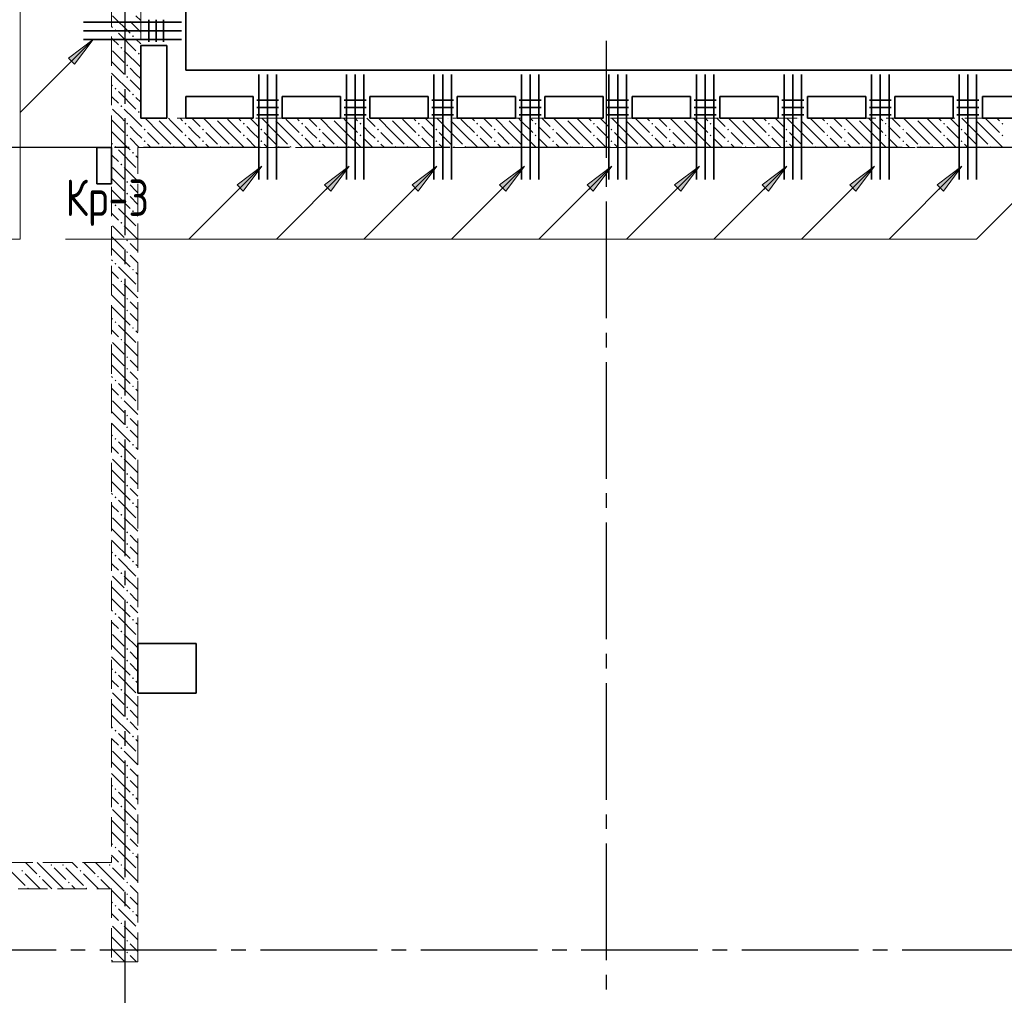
# Model space of a CAD drawing. Header units: millimetres. Extents: x 0 to 61017, y 0 to 42000.
# Tile 23 of 25: x 41960 to 48710, y 28490 to 35176. Entities that reach past the tile are written whole.
import ezdxf

# ---------------------------------------------------------------- set-up
doc = ezdxf.new("R2010")
doc.units = ezdxf.units.MM
doc.linetypes.add('______2', pattern=[270, 200, -70])
doc.linetypes.add('______5', pattern=[1100, 800, -100, 100, -100])
for name, color, linetype, lineweight in [('S1 Стержни арматуры фон', 7, 'Continuous', 25), ('Standard', 7, 'Continuous', 25), ('Оси', 40, '______5', 18), ('Позиционная метка номер позиции', 7, 'Continuous', 13), ('Поперечное армирование AW фон', 7, 'Continuous', 25)]:
    doc.layers.add(name, color=color, linetype=linetype, lineweight=lineweight)
doc.layers.add('ЖБ Перекрытие верхний уровень', color=7, linetype='Continuous', lineweight=25, true_color=0xe0e0ff)
doc.layers.add('ЖБ Стена верхний уровень', color=7, linetype='Continuous', lineweight=25, true_color=0x006e00)
doc.styles.add('GOST 2.304-81', font='txt')

msp = doc.modelspace()

# ---------------------------------------------------------------- hatches: boundary and pattern name
at = {"layer": 'ЖБ Стена верхний уровень', "linetype": 'Continuous', "lineweight": 18, "transparency": 33554687}
for points in [[(42610.4, 35103.1), (42616.9, 35109.6), (42623.4, 35103.1), (42616.9, 35096.6)], [(42730.5, 35063.1), (42737, 35069.6), (42743.5, 35063.1), (42737, 35056.6)], [(42650.5, 34983.1), (42657, 34989.6), (42663.5, 34983.1), (42657, 34976.6)], [(42770.5, 34943.1), (42777, 34949.6), (42783.4, 34943.1), (42777, 34936.6)], [(42690.5, 34863.1), (42696.9, 34869.6), (42703.4, 34863.1), (42696.9, 34856.6)], [(42690.5, 34783.1), (42696.9, 34789.6), (42703.4, 34783.1), (42696.9, 34776.6)], [(42610.4, 34703.1), (42616.9, 34709.6), (42623.4, 34703.1), (42616.9, 34696.6)], [(42730.5, 34663.1), (42737, 34669.6), (42743.5, 34663.1), (42737, 34656.6)], [(42650.5, 34583.1), (42657, 34589.6), (42663.5, 34583.1), (42657, 34576.6)], [(42770.5, 34543.1), (42777, 34549.6), (42783.4, 34543.1), (42777, 34536.6)], [(42900.3, 34500), (42896.9, 34496.6), (42893.6, 34500)], [(43300.3, 34500), (43296.9, 34496.6), (43293.6, 34500)], [(43700.3, 34500), (43696.9, 34496.6), (43693.6, 34500)], [(44100.3, 34500), (44096.9, 34496.6), (44093.6, 34500)], [(44500.3, 34500), (44496.9, 34496.6), (44493.6, 34500)], [(44900.3, 34500), (44896.9, 34496.6), (44893.6, 34500)], [(45300.3, 34500), (45296.9, 34496.6), (45293.6, 34500)], [(45700.3, 34500), (45696.9, 34496.6), (45693.6, 34500)], [(46100.3, 34500), (46096.9, 34496.6), (46093.6, 34500)], [(46500.3, 34500), (46496.9, 34496.6), (46493.6, 34500)], [(46900.3, 34500), (46896.9, 34496.6), (46893.6, 34500)], [(47300.3, 34500), (47296.9, 34496.6), (47293.6, 34500)], [(47700.3, 34500), (47696.9, 34496.6), (47693.6, 34500)], [(48100.3, 34500), (48096.9, 34496.6), (48093.6, 34500)], [(48500.3, 34500), (48496.9, 34496.6), (48493.6, 34500)], [(42690.5, 34463.1), (42696.9, 34469.6), (42703.4, 34463.1), (42696.9, 34456.6)], [(42810.4, 34423.1), (42816.9, 34429.6), (42823.4, 34423.1), (42816.9, 34416.6)], [(43090.5, 34463.1), (43096.9, 34469.6), (43103.4, 34463.1), (43096.9, 34456.6)], [(43210.4, 34423.1), (43216.9, 34429.6), (43223.4, 34423.1), (43216.9, 34416.6)], [(43490.5, 34463.1), (43496.9, 34469.6), (43503.4, 34463.1), (43496.9, 34456.6)], [(43610.4, 34423.1), (43616.9, 34429.6), (43623.4, 34423.1), (43616.9, 34416.6)], [(43890.4, 34463.1), (43896.9, 34469.6), (43903.4, 34463.1), (43896.9, 34456.6)], [(44010.4, 34423.1), (44016.9, 34429.6), (44023.4, 34423.1), (44016.9, 34416.6)], [(44290.4, 34463.1), (44296.9, 34469.6), (44303.4, 34463.1), (44296.9, 34456.6)], [(44410.4, 34423.1), (44416.9, 34429.6), (44423.4, 34423.1), (44416.9, 34416.6)], [(44690.4, 34463.1), (44696.9, 34469.6), (44703.4, 34463.1), (44696.9, 34456.6)], [(44810.4, 34423.1), (44816.9, 34429.6), (44823.4, 34423.1), (44816.9, 34416.6)], [(45090.4, 34463.1), (45096.9, 34469.6), (45103.4, 34463.1), (45096.9, 34456.6)], [(45210.4, 34423.1), (45216.9, 34429.6), (45223.4, 34423.1), (45216.9, 34416.6)], [(45490.4, 34463.1), (45496.9, 34469.6), (45503.4, 34463.1), (45496.9, 34456.6)], [(45610.4, 34423.1), (45616.9, 34429.6), (45623.4, 34423.1), (45616.9, 34416.6)], [(45890.4, 34463.1), (45896.9, 34469.6), (45903.4, 34463.1), (45896.9, 34456.6)], [(46010.4, 34423.1), (46016.9, 34429.6), (46023.4, 34423.1), (46016.9, 34416.6)], [(46290.4, 34463.1), (46296.9, 34469.6), (46303.4, 34463.1), (46296.9, 34456.6)], [(46410.4, 34423.1), (46416.9, 34429.6), (46423.4, 34423.1), (46416.9, 34416.6)], [(46690.4, 34463.1), (46696.9, 34469.6), (46703.4, 34463.1), (46696.9, 34456.6)], [(46810.4, 34423.1), (46816.9, 34429.6), (46823.4, 34423.1), (46816.9, 34416.6)], [(47090.4, 34463.1), (47096.9, 34469.6), (47103.4, 34463.1), (47096.9, 34456.6)], [(47210.4, 34423.1), (47216.9, 34429.6), (47223.4, 34423.1), (47216.9, 34416.6)], [(47490.4, 34463.1), (47496.9, 34469.6), (47503.4, 34463.1), (47496.9, 34456.6)], [(47610.4, 34423.1), (47616.9, 34429.6), (47623.4, 34423.1), (47616.9, 34416.6)], [(47890.4, 34463.1), (47896.9, 34469.6), (47903.4, 34463.1), (47896.9, 34456.6)], [(48010.4, 34423.1), (48016.9, 34429.6), (48023.4, 34423.1), (48016.9, 34416.6)], [(48290.4, 34463.1), (48296.9, 34469.6), (48303.4, 34463.1), (48296.9, 34456.6)], [(48410.4, 34423.1), (48416.9, 34429.6), (48423.4, 34423.1), (48416.9, 34416.6)], [(48690.4, 34463.1), (48696.9, 34469.6), (48703.4, 34463.1), (48696.9, 34456.6)], [(42690.5, 34383.1), (42696.9, 34389.6), (42703.4, 34383.1), (42696.9, 34376.6)], [(43090.5, 34383.1), (43096.9, 34389.6), (43103.4, 34383.1), (43096.9, 34376.6)], [(43490.5, 34383.1), (43496.9, 34389.6), (43503.4, 34383.1), (43496.9, 34376.6)], [(43890.4, 34383.1), (43896.9, 34389.6), (43903.4, 34383.1), (43896.9, 34376.6)], [(44290.4, 34383.1), (44296.9, 34389.6), (44303.4, 34383.1), (44296.9, 34376.6)], [(44690.4, 34383.1), (44696.9, 34389.6), (44703.4, 34383.1), (44696.9, 34376.6)], [(45090.4, 34383.1), (45096.9, 34389.6), (45103.4, 34383.1), (45096.9, 34376.6)], [(45490.4, 34383.1), (45496.9, 34389.6), (45503.4, 34383.1), (45496.9, 34376.6)], [(45890.4, 34383.1), (45896.9, 34389.6), (45903.4, 34383.1), (45896.9, 34376.6)], [(46290.4, 34383.1), (46296.9, 34389.6), (46303.4, 34383.1), (46296.9, 34376.6)], [(46690.4, 34383.1), (46696.9, 34389.6), (46703.4, 34383.1), (46696.9, 34376.6)], [(47090.4, 34383.1), (47096.9, 34389.6), (47103.4, 34383.1), (47096.9, 34376.6)], [(47490.4, 34383.1), (47496.9, 34389.6), (47503.4, 34383.1), (47496.9, 34376.6)], [(47890.4, 34383.1), (47896.9, 34389.6), (47903.4, 34383.1), (47896.9, 34376.6)], [(48290.4, 34383.1), (48296.9, 34389.6), (48303.4, 34383.1), (48296.9, 34376.6)], [(48690.4, 34383.1), (48696.9, 34389.6), (48703.4, 34383.1), (48696.9, 34376.6)], [(42610.4, 34303.1), (42616.9, 34309.6), (42623.4, 34303.1), (42620.3, 34300), (42613.6, 34300)], [(42620.3, 34300), (42616.9, 34296.6), (42613.6, 34300)], [(42810.4, 34343.1), (42816.9, 34349.6), (42823.4, 34343.1), (42816.9, 34336.6)], [(42930.5, 34303.1), (42937, 34309.6), (42943.5, 34303.1), (42940.3, 34300), (42933.6, 34300)], [(43010.4, 34303.1), (43016.9, 34309.6), (43023.4, 34303.1), (43020.3, 34300), (43013.6, 34300)], [(43210.4, 34343.1), (43216.9, 34349.6), (43223.4, 34343.1), (43216.9, 34336.6)], [(43330.5, 34303.1), (43337, 34309.6), (43343.5, 34303.1), (43340.3, 34300), (43333.6, 34300)], [(43410.4, 34303.1), (43416.9, 34309.6), (43423.4, 34303.1), (43420.3, 34300), (43413.6, 34300)], [(43610.4, 34343.1), (43616.9, 34349.6), (43623.4, 34343.1), (43616.9, 34336.6)], [(43730.5, 34303.1), (43737, 34309.6), (43743.5, 34303.1), (43740.3, 34300), (43733.6, 34300)], [(43810.4, 34303.1), (43816.9, 34309.6), (43823.4, 34303.1), (43820.3, 34300), (43813.6, 34300)], [(44010.4, 34343.1), (44016.9, 34349.6), (44023.4, 34343.1), (44016.9, 34336.6)], [(44130.5, 34303.1), (44137, 34309.6), (44143.5, 34303.1), (44140.3, 34300), (44133.6, 34300)], [(44210.4, 34303.1), (44216.9, 34309.6), (44223.4, 34303.1), (44220.3, 34300), (44213.6, 34300)], [(44410.4, 34343.1), (44416.9, 34349.6), (44423.4, 34343.1), (44416.9, 34336.6)], [(44530.5, 34303.1), (44537, 34309.6), (44543.5, 34303.1), (44540.3, 34300), (44533.6, 34300)], [(44610.4, 34303.1), (44616.9, 34309.6), (44623.4, 34303.1), (44620.3, 34300), (44613.6, 34300)], [(44810.4, 34343.1), (44816.9, 34349.6), (44823.4, 34343.1), (44816.9, 34336.6)], [(44930.5, 34303.1), (44937, 34309.6), (44943.5, 34303.1), (44940.3, 34300), (44933.6, 34300)], [(45010.4, 34303.1), (45016.9, 34309.6), (45023.4, 34303.1), (45020.3, 34300), (45013.6, 34300)], [(45210.4, 34343.1), (45216.9, 34349.6), (45223.4, 34343.1), (45216.9, 34336.6)], [(45330.5, 34303.1), (45337, 34309.6), (45343.5, 34303.1), (45340.3, 34300), (45333.6, 34300)], [(45410.4, 34303.1), (45416.9, 34309.6), (45423.4, 34303.1), (45420.3, 34300), (45413.6, 34300)], [(45610.4, 34343.1), (45616.9, 34349.6), (45623.4, 34343.1), (45616.9, 34336.6)], [(45730.5, 34303.1), (45737, 34309.6), (45743.5, 34303.1), (45740.3, 34300), (45733.6, 34300)], [(45810.4, 34303.1), (45816.9, 34309.6), (45823.4, 34303.1), (45820.3, 34300), (45813.6, 34300)], [(46010.4, 34343.1), (46016.9, 34349.6), (46023.4, 34343.1), (46016.9, 34336.6)], [(46130.5, 34303.1), (46137, 34309.6), (46143.5, 34303.1), (46140.3, 34300), (46133.6, 34300)], [(46210.4, 34303.1), (46216.9, 34309.6), (46223.4, 34303.1), (46220.3, 34300), (46213.6, 34300)], [(46410.4, 34343.1), (46416.9, 34349.6), (46423.4, 34343.1), (46416.9, 34336.6)], [(46530.5, 34303.1), (46537, 34309.6), (46543.5, 34303.1), (46540.3, 34300), (46533.6, 34300)], [(46610.4, 34303.1), (46616.9, 34309.6), (46623.4, 34303.1), (46620.3, 34300), (46613.6, 34300)], [(46810.4, 34343.1), (46816.9, 34349.6), (46823.4, 34343.1), (46816.9, 34336.6)], [(46930.5, 34303.1), (46937, 34309.6), (46943.5, 34303.1), (46940.3, 34300), (46933.6, 34300)], [(47010.4, 34303.1), (47016.9, 34309.6), (47023.4, 34303.1), (47020.3, 34300), (47013.6, 34300)], [(47210.4, 34343.1), (47216.9, 34349.6), (47223.4, 34343.1), (47216.9, 34336.6)], [(47330.5, 34303.1), (47337, 34309.6), (47343.5, 34303.1), (47340.3, 34300), (47333.6, 34300)], [(47410.4, 34303.1), (47416.9, 34309.6), (47423.4, 34303.1), (47420.3, 34300), (47413.6, 34300)], [(47610.4, 34343.1), (47616.9, 34349.6), (47623.4, 34343.1), (47616.9, 34336.6)], [(47730.5, 34303.1), (47737, 34309.6), (47743.5, 34303.1), (47740.3, 34300), (47733.6, 34300)], [(47810.4, 34303.1), (47816.9, 34309.6), (47823.4, 34303.1), (47820.3, 34300), (47813.6, 34300)], [(48010.4, 34343.1), (48016.9, 34349.6), (48023.4, 34343.1), (48016.9, 34336.6)], [(48130.5, 34303.1), (48137, 34309.6), (48143.5, 34303.1), (48140.3, 34300), (48133.6, 34300)], [(48210.4, 34303.1), (48216.9, 34309.6), (48223.4, 34303.1), (48220.3, 34300), (48213.6, 34300)], [(48410.4, 34343.1), (48416.9, 34349.6), (48423.4, 34343.1), (48416.9, 34336.6)], [(48530.5, 34303.1), (48537, 34309.6), (48543.5, 34303.1), (48540.3, 34300), (48533.6, 34300)], [(48610.4, 34303.1), (48616.9, 34309.6), (48623.4, 34303.1), (48620.3, 34300), (48613.6, 34300)], [(42730.5, 34263.1), (42737, 34269.6), (42743.5, 34263.1), (42737, 34256.6)], [(42650.5, 34183.1), (42657, 34189.6), (42663.5, 34183.1), (42657, 34176.6)], [(42690.5, 34063.1), (42696.9, 34069.6), (42703.4, 34063.1), (42696.9, 34056.6)], [(42690.5, 33983.1), (42696.9, 33989.6), (42703.4, 33983.1), (42696.9, 33976.6)], [(42610.4, 33903.1), (42616.9, 33909.6), (42623.4, 33903.1), (42616.9, 33896.6)], [(42730.5, 33863.1), (42737, 33869.6), (42743.5, 33863.1), (42737, 33856.6)], [(42650.5, 33783.1), (42657, 33789.6), (42663.5, 33783.1), (42657, 33776.6)], [(42690.5, 33663.1), (42696.9, 33669.6), (42703.4, 33663.1), (42696.9, 33656.6)], [(42690.5, 33583.1), (42696.9, 33589.6), (42703.4, 33583.1), (42696.9, 33576.6)], [(42610.4, 33503.1), (42616.9, 33509.6), (42623.4, 33503.1), (42616.9, 33496.6)], [(42730.5, 33463.1), (42737, 33469.6), (42743.5, 33463.1), (42737, 33456.6)], [(42650.5, 33383.1), (42657, 33389.6), (42663.5, 33383.1), (42657, 33376.6)], [(42690.5, 33263.1), (42696.9, 33269.6), (42703.4, 33263.1), (42696.9, 33256.6)], [(42690.5, 33183.1), (42696.9, 33189.6), (42703.4, 33183.1), (42696.9, 33176.6)], [(42610.4, 33103.1), (42616.9, 33109.6), (42623.4, 33103.1), (42616.9, 33096.6)], [(42730.5, 33063.1), (42737, 33069.6), (42743.5, 33063.1), (42737, 33056.6)], [(42650.5, 32983.1), (42657, 32989.6), (42663.5, 32983.1), (42657, 32976.6)], [(42690.5, 32863.1), (42696.9, 32869.6), (42703.4, 32863.1), (42696.9, 32856.6)], [(42690.5, 32783.1), (42696.9, 32789.6), (42703.4, 32783.1), (42696.9, 32776.6)], [(42610.4, 32703.1), (42616.9, 32709.6), (42623.4, 32703.1), (42616.9, 32696.6)], [(42730.5, 32663.1), (42737, 32669.6), (42743.5, 32663.1), (42737, 32656.6)], [(42650.5, 32583.1), (42657, 32589.6), (42663.5, 32583.1), (42657, 32576.6)], [(42690.5, 32463.1), (42696.9, 32469.6), (42703.4, 32463.1), (42696.9, 32456.6)], [(42690.5, 32383.1), (42696.9, 32389.6), (42703.4, 32383.1), (42696.9, 32376.6)], [(42610.4, 32303.1), (42616.9, 32309.6), (42623.4, 32303.1), (42616.9, 32296.6)], [(42730.5, 32263.1), (42737, 32269.6), (42743.5, 32263.1), (42737, 32256.6)], [(42650.5, 32183.1), (42657, 32189.6), (42663.5, 32183.1), (42657, 32176.6)], [(42690.5, 32063.1), (42696.9, 32069.6), (42703.4, 32063.1), (42696.9, 32056.6)], [(42690.5, 31983.1), (42696.9, 31989.6), (42703.4, 31983.1), (42696.9, 31976.6)], [(42610.4, 31903.1), (42616.9, 31909.6), (42623.4, 31903.1), (42616.9, 31896.6)], [(42730.5, 31863.1), (42737, 31869.6), (42743.5, 31863.1), (42737, 31856.6)], [(42650.5, 31783.1), (42657, 31789.6), (42663.5, 31783.1), (42657, 31776.6)], [(42690.5, 31663.1), (42696.9, 31669.6), (42703.4, 31663.1), (42696.9, 31656.6)], [(42690.5, 31583.1), (42696.9, 31589.6), (42703.4, 31583.1), (42696.9, 31576.6)], [(42610.4, 31503.1), (42616.9, 31509.6), (42623.4, 31503.1), (42616.9, 31496.6)], [(42730.5, 31463.1), (42737, 31469.6), (42743.5, 31463.1), (42737, 31456.6)], [(42650.5, 31383.1), (42657, 31389.6), (42663.5, 31383.1), (42657, 31376.6)], [(42690.5, 31263.1), (42696.9, 31269.6), (42703.4, 31263.1), (42696.9, 31256.6)], [(42690.5, 31183.1), (42696.9, 31189.6), (42703.4, 31183.1), (42696.9, 31176.6)], [(42610.4, 31103.1), (42616.9, 31109.6), (42623.4, 31103.1), (42616.9, 31096.6)], [(42730.5, 31063.1), (42737, 31069.6), (42743.5, 31063.1), (42737, 31056.6)], [(42650.5, 30983.1), (42657, 30989.6), (42663.5, 30983.1), (42657, 30976.6)], [(42690.5, 30863.1), (42696.9, 30869.6), (42703.4, 30863.1), (42696.9, 30856.6)], [(42690.5, 30783.1), (42696.9, 30789.6), (42703.4, 30783.1), (42696.9, 30776.6)], [(42610.4, 30703.1), (42616.9, 30709.6), (42623.4, 30703.1), (42616.9, 30696.6)], [(42730.5, 30663.1), (42737, 30669.6), (42743.5, 30663.1), (42737, 30656.6)], [(42650.5, 30583.1), (42657, 30589.6), (42663.5, 30583.1), (42657, 30576.6)], [(42690.5, 30463.1), (42696.9, 30469.6), (42703.4, 30463.1), (42696.9, 30456.6)], [(42690.5, 30383.1), (42696.9, 30389.6), (42703.4, 30383.1), (42696.9, 30376.6)], [(42610.4, 30303.1), (42616.9, 30309.6), (42623.4, 30303.1), (42616.9, 30296.6)], [(42730.5, 30263.1), (42737, 30269.6), (42743.5, 30263.1), (42737, 30256.6)], [(42650.5, 30183.1), (42657, 30189.6), (42663.5, 30183.1), (42657, 30176.6)], [(42690.5, 30063.1), (42696.9, 30069.6), (42703.4, 30063.1), (42696.9, 30056.6)], [(42690.5, 29983.1), (42696.9, 29989.6), (42703.4, 29983.1), (42696.9, 29976.6)], [(42610.4, 29903.1), (42616.9, 29909.6), (42623.4, 29903.1), (42616.9, 29896.6)], [(42730.5, 29863.1), (42737, 29869.6), (42743.5, 29863.1), (42737, 29856.6)], [(42650.5, 29783.1), (42657, 29789.6), (42663.5, 29783.1), (42657, 29776.6)], [(42690.5, 29663.1), (42696.9, 29669.6), (42703.4, 29663.1), (42696.9, 29656.6)], [(42690.5, 29583.1), (42696.9, 29589.6), (42703.4, 29583.1), (42696.9, 29576.6)], [(42610.4, 29503.1), (42616.9, 29509.6), (42623.4, 29503.1), (42616.9, 29496.6)], [(42730.5, 29463.1), (42737, 29469.6), (42743.5, 29463.1), (42737, 29456.6)], [(42170.5, 29383.1), (42177, 29389.6), (42183.4, 29383.1), (42177, 29376.6)], [(42250.5, 29383.1), (42257, 29389.6), (42263.5, 29383.1), (42257, 29376.6)], [(42570.5, 29383.1), (42577, 29389.6), (42583.4, 29383.1), (42577, 29376.6)], [(42650.5, 29383.1), (42657, 29389.6), (42663.5, 29383.1), (42657, 29376.6)], [(41970.5, 29343.1), (41977, 29349.6), (41983.4, 29343.1), (41977, 29336.6)], [(42090.5, 29303.1), (42096.9, 29309.6), (42103.4, 29303.1), (42096.9, 29296.6)], [(42370.5, 29343.1), (42377, 29349.6), (42383.4, 29343.1), (42377, 29336.6)], [(42490.5, 29303.1), (42496.9, 29309.6), (42503.4, 29303.1), (42496.9, 29296.6)], [(42010.4, 29223.1), (42016.9, 29229.6), (42023.4, 29223.1), (42020.3, 29220), (42013.6, 29220)], [(42290.5, 29263.1), (42296.9, 29269.6), (42303.4, 29263.1), (42296.9, 29256.6)], [(42410.4, 29223.1), (42416.9, 29229.6), (42423.4, 29223.1), (42420.3, 29220), (42413.6, 29220)], [(42690.5, 29263.1), (42696.9, 29269.6), (42703.4, 29263.1), (42696.9, 29256.6)], [(42690.5, 29183.1), (42696.9, 29189.6), (42703.4, 29183.1), (42696.9, 29176.6)], [(42610.4, 29103.1), (42616.9, 29109.6), (42623.4, 29103.1), (42616.9, 29096.6)], [(42730.5, 29063.1), (42737, 29069.6), (42743.5, 29063.1), (42737, 29056.6)], [(42650.5, 28983.1), (42657, 28989.6), (42663.5, 28983.1), (42657, 28976.6)], [(42690.5, 28863.1), (42696.9, 28869.6), (42703.4, 28863.1), (42696.9, 28856.6)], [(42690.5, 28783.1), (42696.9, 28789.6), (42703.4, 28783.1), (42696.9, 28776.6)]]:
    msp.add_hatch(color=7, dxfattribs=at).paths.add_polyline_path(points, flags=16)
at = {"layer": 'Позиционная метка номер позиции', "linetype": 'Continuous', "lineweight": 13, "transparency": 33554687}
for points in [[(42293.8, 34912.7), (42463.5, 35040), (42336.2, 34870.3)], [(43450.3, 34044), (43620, 34171.3), (43492.7, 34001.6)], [(44050.3, 34044), (44220, 34171.3), (44092.7, 34001.6)], [(44650.3, 34044), (44820, 34171.3), (44692.7, 34001.6)], [(45250.3, 34044), (45420, 34171.3), (45292.7, 34001.6)], [(45850.3, 34044), (46020, 34171.3), (45892.7, 34001.6)], [(46450.3, 34044), (46620, 34171.3), (46492.7, 34001.6)], [(47050.3, 34044), (47220, 34171.3), (47092.7, 34001.6)], [(47650.3, 34044), (47820, 34171.3), (47692.7, 34001.6)], [(48250.3, 34044), (48420, 34171.3), (48292.7, 34001.6)]]:
    msp.add_hatch(color=7, dxfattribs=at).paths.add_polyline_path(points, flags=16)

# ---------------------------------------------------------------- linework, layer by layer
at = {"layer": 'S1 Стержни арматуры фон', "color": 7, "linetype": 'Continuous', "lineweight": 35, "transparency": 33554687}
for p, q in [((43070, 35160), (42398, 35160)), ((43070, 35100), (42398, 35100)), ((43070, 35040), (42398, 35040)), ((43600, 34800), (43600, 34080)), ((43660, 34800), (43660, 34080)), ((43720, 34800), (43720, 34080)), ((44200, 34800), (44200, 34080)), ((44260, 34800), (44260, 34080)), ((44320, 34800), (44320, 34080)), ((44800, 34800), (44800, 34080)), ((44860, 34800), (44860, 34080)), ((44920, 34800), (44920, 34080)), ((45400, 34800), (45400, 34080)), ((45460, 34800), (45460, 34080)), ((45520, 34800), (45520, 34080)), ((46000, 34800), (46000, 34080)), ((46060, 34800), (46060, 34080)), ((46120, 34800), (46120, 34080)), ((46600, 34800), (46600, 34080)), ((46660, 34800), (46660, 34080)), ((46720, 34800), (46720, 34080)), ((47200, 34800), (47200, 34080)), ((47260, 34800), (47260, 34080)), ((47320, 34800), (47320, 34080)), ((47800, 34800), (47800, 34080)), ((47860, 34800), (47860, 34080)), ((47920, 34800), (47920, 34080)), ((48400, 34800), (48400, 34080)), ((48460, 34800), (48460, 34080)), ((48520, 34800), (48520, 34080))]:
    msp.add_line(p, q, dxfattribs=at)
at = {"layer": 'ЖБ Перекрытие верхний уровень', "color": 7, "linetype": 'Continuous', "lineweight": 35, "transparency": 33554687}
for p, q in [((43100, 34830), (43100, 38800)), ((42790, 34500), (42790, 35000)), ((42790, 35000), (42970, 35000)), ((42970, 35000), (42970, 34500)), ((49710, 34830), (43100, 34830)), ((43100, 34500), (43100, 34650)), ((43100, 34650), (43560, 34650)), ((43560, 34650), (43560, 34500)), ((43760, 34500), (43760, 34650)), ((43760, 34650), (44160, 34650)), ((44160, 34650), (44160, 34500)), ((44360, 34500), (44360, 34650)), ((44360, 34650), (44760, 34650)), ((44760, 34650), (44760, 34500)), ((44960, 34500), (44960, 34650)), ((44960, 34650), (45360, 34650)), ((45360, 34650), (45360, 34500)), ((45560, 34500), (45560, 34650)), ((45560, 34650), (45960, 34650)), ((45960, 34650), (45960, 34500)), ((46160, 34500), (46160, 34650)), ((46160, 34650), (46560, 34650)), ((46560, 34650), (46560, 34500)), ((46760, 34500), (46760, 34650)), ((46760, 34650), (47160, 34650)), ((47160, 34650), (47160, 34500)), ((47360, 34500), (47360, 34650)), ((47360, 34650), (47760, 34650)), ((47760, 34650), (47760, 34500)), ((47960, 34500), (47960, 34650)), ((47960, 34650), (48360, 34650)), ((48360, 34650), (48360, 34500)), ((48560, 34500), (48560, 34650)), ((48560, 34650), (48960, 34650)), ((42970, 34500), (42790, 34500)), ((43560, 34500), (43100, 34500)), ((44160, 34500), (43760, 34500)), ((44760, 34500), (44360, 34500)), ((45360, 34500), (44960, 34500)), ((45960, 34500), (45560, 34500)), ((46560, 34500), (46160, 34500)), ((47160, 34500), (46760, 34500)), ((47760, 34500), (47360, 34500)), ((48360, 34500), (47960, 34500)), ((48960, 34500), (48560, 34500)), ((42590, 34300), (42490, 34300)), ((42490, 34300), (42490, 34050)), ((42590, 34050), (42590, 34300)), ((42490, 34050), (42590, 34050)), ((43170, 30900), (42770, 30900)), ((42770, 30900), (42770, 30560)), ((43170, 30560), (43170, 30900)), ((42770, 30560), (43170, 30560))]:
    msp.add_line(p, q, dxfattribs=at)
at = {"layer": 'ЖБ Стена верхний уровень', "color": 251, "linetype": '______2', "lineweight": 13, "true_color": 0x656565, "transparency": 33554687}
for p, q in [((42790, 34500), (42790, 36340)), ((42590, 36140), (42590, 34500)), ((42590, 34500), (42590, 34300)), ((49180, 34500), (42790, 34500)), ((42590, 34300), (42590, 29400)), ((42770, 34300), (49180, 34300)), ((42770, 28720), (42770, 34300)), ((42590, 29400), (41295, 29400)), ((40060, 29220), (42590, 29220)), ((42590, 29220), (42590, 28720)), ((42590, 28720), (42770, 28720))]:
    msp.add_line(p, q, dxfattribs=at)
at = {"layer": 'ЖБ Стена верхний уровень', "color": 9, "linetype": 'Continuous', "lineweight": 18, "true_color": 0xc7c7c7, "transparency": 33554687}
for p, q in [((42596.9, 35203.1), (42716.9, 35083.1)), ((42790, 35170.1), (42757, 35203.1)), ((42590, 35130.1), (42596.9, 35123.1)), ((42716.9, 35163.1), (42790, 35090.1)), ((42596.9, 35043.1), (42590, 35050.1)), ((42637, 35003.1), (42596.9, 35043.1)), ((42637, 35083.1), (42757, 34963.1)), ((42757, 35043.1), (42790, 35010.1)), ((42596.9, 34963.1), (42677, 34883.1)), ((42677, 34963.1), (42790, 34850.1)), ((42596.9, 34883.1), (42590, 34890.1)), ((42596.9, 34883.1), (42677, 34803.1)), ((42757, 34803.1), (42716.9, 34843.1)), ((42590, 34810.1), (42596.9, 34803.1)), ((42596.9, 34803.1), (42716.9, 34683.1)), ((42716.9, 34763.1), (42790, 34690.1)), ((42790, 34770.1), (42757, 34803.1)), ((42590, 34730.1), (42596.9, 34723.1)), ((42596.9, 34643.1), (42590, 34650.1)), ((42637, 34603.1), (42596.9, 34643.1)), ((42637, 34683.1), (42757, 34563.1)), ((42757, 34643.1), (42790, 34610.1)), ((42596.9, 34563.1), (42660.1, 34500)), ((42677, 34563.1), (42740.1, 34500)), ((42660.1, 34500), (42677, 34483.1)), ((42740.1, 34500), (42796.9, 34443.1)), ((42916.9, 34403.1), (42820.1, 34500)), ((42996.9, 34483.1), (42980.1, 34500)), ((43060.1, 34500), (43077, 34483.1)), ((43140.1, 34500), (43196.9, 34443.1)), ((43316.9, 34403.1), (43220.1, 34500)), ((43396.9, 34483.1), (43380.1, 34500)), ((43460.1, 34500), (43477, 34483.1)), ((43540.1, 34500), (43596.9, 34443.1)), ((43716.9, 34403.1), (43620.1, 34500)), ((43796.9, 34483.1), (43780.1, 34500)), ((43860.1, 34500), (43877, 34483.1)), ((43940.1, 34500), (43996.9, 34443.1)), ((44116.9, 34403.1), (44020.1, 34500)), ((44196.9, 34483.1), (44180.1, 34500)), ((44260.1, 34500), (44277, 34483.1)), ((44340.1, 34500), (44396.9, 34443.1)), ((44516.9, 34403.1), (44420.1, 34500)), ((44596.9, 34483.1), (44580.1, 34500)), ((44660.1, 34500), (44677, 34483.1)), ((44740.1, 34500), (44796.9, 34443.1)), ((44916.9, 34403.1), (44820.1, 34500)), ((44996.9, 34483.1), (44980.1, 34500)), ((45060.1, 34500), (45077, 34483.1)), ((45140.1, 34500), (45196.9, 34443.1)), ((45316.9, 34403.1), (45220.1, 34500)), ((45396.9, 34483.1), (45380.1, 34500)), ((45460.1, 34500), (45477, 34483.1)), ((45540.1, 34500), (45596.9, 34443.1)), ((45716.9, 34403.1), (45620.1, 34500)), ((45796.9, 34483.1), (45780.1, 34500)), ((45860.1, 34500), (45877, 34483.1)), ((45940.1, 34500), (45996.9, 34443.1)), ((46116.9, 34403.1), (46020.1, 34500)), ((46196.9, 34483.1), (46180.1, 34500)), ((46260.1, 34500), (46277, 34483.1)), ((46340.1, 34500), (46396.9, 34443.1)), ((46516.9, 34403.1), (46420.1, 34500)), ((46596.9, 34483.1), (46580.1, 34500)), ((46660.1, 34500), (46677, 34483.1)), ((46740.1, 34500), (46796.9, 34443.1)), ((46916.9, 34403.1), (46820.1, 34500)), ((46996.9, 34483.1), (46980.1, 34500)), ((47060.1, 34500), (47077, 34483.1)), ((47140.1, 34500), (47196.9, 34443.1)), ((47316.9, 34403.1), (47220.1, 34500)), ((47396.9, 34483.1), (47380.1, 34500)), ((47460.1, 34500), (47477, 34483.1)), ((47540.1, 34500), (47596.9, 34443.1)), ((47716.9, 34403.1), (47620.1, 34500)), ((47796.9, 34483.1), (47780.1, 34500)), ((47860.1, 34500), (47877, 34483.1)), ((47940.1, 34500), (47996.9, 34443.1)), ((48116.9, 34403.1), (48020.1, 34500)), ((48196.9, 34483.1), (48180.1, 34500)), ((48260.1, 34500), (48277, 34483.1)), ((48340.1, 34500), (48396.9, 34443.1)), ((48516.9, 34403.1), (48420.1, 34500)), ((48596.9, 34483.1), (48580.1, 34500)), ((48660.1, 34500), (48676.9, 34483.1)), ((42596.9, 34483.1), (42590, 34490.1)), ((42596.9, 34483.1), (42677, 34403.1)), ((42757, 34403.1), (42716.9, 34443.1)), ((42916.9, 34483.1), (42996.9, 34403.1)), ((42996.9, 34483.1), (43077, 34403.1)), ((43157, 34403.1), (43116.9, 34443.1)), ((43316.9, 34483.1), (43396.9, 34403.1)), ((43396.9, 34483.1), (43477, 34403.1)), ((43557, 34403.1), (43516.9, 34443.1)), ((43716.9, 34483.1), (43796.9, 34403.1)), ((43796.9, 34483.1), (43877, 34403.1)), ((43957, 34403.1), (43916.9, 34443.1)), ((44116.9, 34483.1), (44196.9, 34403.1)), ((44196.9, 34483.1), (44277, 34403.1)), ((44357, 34403.1), (44316.9, 34443.1)), ((44516.9, 34483.1), (44596.9, 34403.1)), ((44596.9, 34483.1), (44677, 34403.1)), ((44757, 34403.1), (44716.9, 34443.1)), ((44916.9, 34483.1), (44996.9, 34403.1)), ((44996.9, 34483.1), (45077, 34403.1)), ((45157, 34403.1), (45116.9, 34443.1)), ((45316.9, 34483.1), (45396.9, 34403.1)), ((45396.9, 34483.1), (45477, 34403.1)), ((45557, 34403.1), (45516.9, 34443.1)), ((45716.9, 34483.1), (45796.9, 34403.1)), ((45796.9, 34483.1), (45877, 34403.1)), ((45957, 34403.1), (45916.9, 34443.1)), ((46116.9, 34483.1), (46196.9, 34403.1)), ((46196.9, 34483.1), (46277, 34403.1)), ((46357, 34403.1), (46316.9, 34443.1)), ((46516.9, 34483.1), (46596.9, 34403.1)), ((46596.9, 34483.1), (46677, 34403.1)), ((46757, 34403.1), (46716.9, 34443.1)), ((46916.9, 34483.1), (46996.9, 34403.1)), ((46996.9, 34483.1), (47077, 34403.1)), ((47157, 34403.1), (47116.9, 34443.1)), ((47316.9, 34483.1), (47396.9, 34403.1)), ((47396.9, 34483.1), (47477, 34403.1)), ((47557, 34403.1), (47516.9, 34443.1)), ((47716.9, 34483.1), (47796.9, 34403.1)), ((47796.9, 34483.1), (47877, 34403.1)), ((47957, 34403.1), (47916.9, 34443.1)), ((48116.9, 34483.1), (48196.9, 34403.1)), ((48196.9, 34483.1), (48277, 34403.1)), ((48357, 34403.1), (48316.9, 34443.1)), ((48516.9, 34483.1), (48596.9, 34403.1)), ((48596.9, 34483.1), (48676.9, 34403.1)), ((42590, 34410.1), (42596.9, 34403.1)), ((42596.9, 34403.1), (42700.1, 34300)), ((42716.9, 34363.1), (42780.1, 34300)), ((42796.9, 34363.1), (42757, 34403.1)), ((42837, 34403.1), (42916.9, 34323.1)), ((42916.9, 34403.1), (42996.9, 34323.1)), ((42996.9, 34403.1), (43100.1, 34300)), ((43116.9, 34363.1), (43180.1, 34300)), ((43196.9, 34363.1), (43157, 34403.1)), ((43237, 34403.1), (43316.9, 34323.1)), ((43316.9, 34403.1), (43396.9, 34323.1)), ((43396.9, 34403.1), (43500.1, 34300)), ((43516.9, 34363.1), (43580.1, 34300)), ((43596.9, 34363.1), (43557, 34403.1)), ((43637, 34403.1), (43716.9, 34323.1)), ((43716.9, 34403.1), (43796.9, 34323.1)), ((43796.9, 34403.1), (43900.1, 34300)), ((43916.9, 34363.1), (43980.1, 34300)), ((43996.9, 34363.1), (43957, 34403.1)), ((44037, 34403.1), (44116.9, 34323.1)), ((44116.9, 34403.1), (44196.9, 34323.1)), ((44196.9, 34403.1), (44300.1, 34300)), ((44316.9, 34363.1), (44380.1, 34300)), ((44396.9, 34363.1), (44357, 34403.1)), ((44437, 34403.1), (44516.9, 34323.1)), ((44516.9, 34403.1), (44596.9, 34323.1)), ((44596.9, 34403.1), (44700.1, 34300)), ((44716.9, 34363.1), (44780.1, 34300)), ((44796.9, 34363.1), (44757, 34403.1)), ((44837, 34403.1), (44916.9, 34323.1)), ((44916.9, 34403.1), (44996.9, 34323.1)), ((44996.9, 34403.1), (45100.1, 34300)), ((45116.9, 34363.1), (45180.1, 34300)), ((45196.9, 34363.1), (45157, 34403.1)), ((45237, 34403.1), (45316.9, 34323.1)), ((45316.9, 34403.1), (45396.9, 34323.1)), ((45396.9, 34403.1), (45500.1, 34300)), ((45516.9, 34363.1), (45580.1, 34300)), ((45596.9, 34363.1), (45557, 34403.1)), ((45637, 34403.1), (45716.9, 34323.1)), ((45716.9, 34403.1), (45796.9, 34323.1)), ((45796.9, 34403.1), (45900.1, 34300)), ((45916.9, 34363.1), (45980.1, 34300)), ((45996.9, 34363.1), (45957, 34403.1)), ((46037, 34403.1), (46116.9, 34323.1)), ((46116.9, 34403.1), (46196.9, 34323.1)), ((46196.9, 34403.1), (46300.1, 34300)), ((46316.9, 34363.1), (46380.1, 34300)), ((46396.9, 34363.1), (46357, 34403.1)), ((46437, 34403.1), (46516.9, 34323.1)), ((46516.9, 34403.1), (46596.9, 34323.1)), ((46596.9, 34403.1), (46700.1, 34300)), ((46716.9, 34363.1), (46780.1, 34300)), ((46796.9, 34363.1), (46757, 34403.1)), ((46837, 34403.1), (46916.9, 34323.1)), ((46916.9, 34403.1), (46996.9, 34323.1)), ((46996.9, 34403.1), (47100.1, 34300)), ((47116.9, 34363.1), (47180.1, 34300)), ((47196.9, 34363.1), (47157, 34403.1)), ((47237, 34403.1), (47316.9, 34323.1)), ((47316.9, 34403.1), (47396.9, 34323.1)), ((47396.9, 34403.1), (47500.1, 34300)), ((47516.9, 34363.1), (47580.1, 34300)), ((47596.9, 34363.1), (47557, 34403.1)), ((47637, 34403.1), (47716.9, 34323.1)), ((47716.9, 34403.1), (47796.9, 34323.1)), ((47796.9, 34403.1), (47900.1, 34300)), ((47916.9, 34363.1), (47980.1, 34300)), ((47996.9, 34363.1), (47957, 34403.1)), ((48037, 34403.1), (48116.9, 34323.1)), ((48116.9, 34403.1), (48196.9, 34323.1)), ((48196.9, 34403.1), (48300.1, 34300)), ((48316.9, 34363.1), (48380.1, 34300)), ((48396.9, 34363.1), (48357, 34403.1)), ((48437, 34403.1), (48516.9, 34323.1)), ((48516.9, 34403.1), (48596.9, 34323.1)), ((48596.9, 34403.1), (48700.1, 34300)), ((42590, 34330.1), (42596.9, 34323.1)), ((42700.1, 34300), (42716.9, 34283.1)), ((42837, 34323.1), (42860.1, 34300)), ((43237, 34323.1), (43260.1, 34300)), ((43637, 34323.1), (43660.1, 34300)), ((44037, 34323.1), (44060.1, 34300)), ((44437, 34323.1), (44460.1, 34300)), ((44837, 34323.1), (44860.1, 34300)), ((45237, 34323.1), (45260.1, 34300)), ((45637, 34323.1), (45660.1, 34300)), ((46037, 34323.1), (46060.1, 34300)), ((46437, 34323.1), (46460.1, 34300)), ((46837, 34323.1), (46860.1, 34300)), ((47237, 34323.1), (47260.1, 34300)), ((47637, 34323.1), (47660.1, 34300)), ((48037, 34323.1), (48060.1, 34300)), ((48437, 34323.1), (48460.1, 34300)), ((42596.9, 34243.1), (42590, 34250.1)), ((42637, 34203.1), (42596.9, 34243.1)), ((42637, 34283.1), (42757, 34163.1)), ((42757, 34243.1), (42770, 34230.1)), ((42596.9, 34163.1), (42677, 34083.1)), ((42677, 34163.1), (42770, 34070.1)), ((42596.9, 34083.1), (42590, 34090.1)), ((42596.9, 34083.1), (42677, 34003.1)), ((42757, 34003.1), (42716.9, 34043.1)), ((42590, 34010.1), (42596.9, 34003.1)), ((42596.9, 34003.1), (42716.9, 33883.1)), ((42716.9, 33963.1), (42770, 33910.1)), ((42770, 33990.1), (42757, 34003.1)), ((42590, 33930.1), (42596.9, 33923.1)), ((42596.9, 33843.1), (42590, 33850.1)), ((42637, 33803.1), (42596.9, 33843.1)), ((42637, 33883.1), (42757, 33763.1)), ((42757, 33843.1), (42770, 33830.1)), ((42596.9, 33763.1), (42677, 33683.1)), ((42677, 33763.1), (42770, 33670.1)), ((42596.9, 33683.1), (42590, 33690.1)), ((42596.9, 33683.1), (42677, 33603.1)), ((42757, 33603.1), (42716.9, 33643.1)), ((42590, 33610.1), (42596.9, 33603.1)), ((42596.9, 33603.1), (42716.9, 33483.1)), ((42716.9, 33563.1), (42770, 33510.1)), ((42770, 33590.1), (42757, 33603.1)), ((42590, 33530.1), (42596.9, 33523.1)), ((42637, 33483.1), (42757, 33363.1)), ((42596.9, 33443.1), (42590, 33450.1)), ((42637, 33403.1), (42596.9, 33443.1)), ((42757, 33443.1), (42770, 33430.1)), ((42596.9, 33363.1), (42677, 33283.1)), ((42677, 33363.1), (42770, 33270.1)), ((42596.9, 33283.1), (42590, 33290.1)), ((42596.9, 33283.1), (42677, 33203.1)), ((42590, 33210.1), (42596.9, 33203.1)), ((42757, 33203.1), (42716.9, 33243.1)), ((42596.9, 33203.1), (42716.9, 33083.1)), ((42716.9, 33163.1), (42770, 33110.1)), ((42770, 33190.1), (42757, 33203.1)), ((42590, 33130.1), (42596.9, 33123.1)), ((42637, 33083.1), (42757, 32963.1)), ((42596.9, 33043.1), (42590, 33050.1)), ((42637, 33003.1), (42596.9, 33043.1)), ((42757, 33043.1), (42770, 33030.1)), ((42596.9, 32963.1), (42677, 32883.1)), ((42677, 32963.1), (42770, 32870.1)), ((42596.9, 32883.1), (42590, 32890.1)), ((42596.9, 32883.1), (42677, 32803.1)), ((42590, 32810.1), (42596.9, 32803.1)), ((42757, 32803.1), (42716.9, 32843.1)), ((42596.9, 32803.1), (42716.9, 32683.1)), ((42716.9, 32763.1), (42770, 32710.1)), ((42770, 32790.1), (42757, 32803.1)), ((42590, 32730.1), (42596.9, 32723.1)), ((42637, 32683.1), (42757, 32563.1)), ((42596.9, 32643.1), (42590, 32650.1)), ((42637, 32603.1), (42596.9, 32643.1)), ((42757, 32643.1), (42770, 32630.1)), ((42596.9, 32563.1), (42677, 32483.1)), ((42677, 32563.1), (42770, 32470.1)), ((42596.9, 32483.1), (42590, 32490.1)), ((42596.9, 32483.1), (42677, 32403.1)), ((42590, 32410.1), (42596.9, 32403.1)), ((42596.9, 32403.1), (42716.9, 32283.1)), ((42757, 32403.1), (42716.9, 32443.1)), ((42770, 32390.1), (42757, 32403.1)), ((42716.9, 32363.1), (42770, 32310.1)), ((42590, 32330.1), (42596.9, 32323.1)), ((42637, 32283.1), (42757, 32163.1)), ((42596.9, 32243.1), (42590, 32250.1)), ((42637, 32203.1), (42596.9, 32243.1)), ((42757, 32243.1), (42770, 32230.1)), ((42596.9, 32163.1), (42677, 32083.1)), ((42677, 32163.1), (42770, 32070.1)), ((42596.9, 32083.1), (42590, 32090.1)), ((42596.9, 32083.1), (42677, 32003.1)), ((42590, 32010.1), (42596.9, 32003.1)), ((42596.9, 32003.1), (42716.9, 31883.1)), ((42757, 32003.1), (42716.9, 32043.1)), ((42770, 31990.1), (42757, 32003.1)), ((42590, 31930.1), (42596.9, 31923.1)), ((42716.9, 31963.1), (42770, 31910.1)), ((42637, 31883.1), (42757, 31763.1)), ((42596.9, 31843.1), (42590, 31850.1)), ((42637, 31803.1), (42596.9, 31843.1)), ((42757, 31843.1), (42770, 31830.1)), ((42596.9, 31763.1), (42677, 31683.1)), ((42677, 31763.1), (42770, 31670.1)), ((42596.9, 31683.1), (42590, 31690.1)), ((42596.9, 31683.1), (42677, 31603.1)), ((42590, 31610.1), (42596.9, 31603.1)), ((42596.9, 31603.1), (42716.9, 31483.1)), ((42757, 31603.1), (42716.9, 31643.1)), ((42770, 31590.1), (42757, 31603.1)), ((42590, 31530.1), (42596.9, 31523.1)), ((42716.9, 31563.1), (42770, 31510.1)), ((42637, 31483.1), (42757, 31363.1)), ((42596.9, 31443.1), (42590, 31450.1)), ((42637, 31403.1), (42596.9, 31443.1)), ((42757, 31443.1), (42770, 31430.1)), ((42596.9, 31363.1), (42677, 31283.1)), ((42677, 31363.1), (42770, 31270.1)), ((42596.9, 31283.1), (42590, 31290.1)), ((42596.9, 31283.1), (42677, 31203.1)), ((42590, 31210.1), (42596.9, 31203.1)), ((42596.9, 31203.1), (42716.9, 31083.1)), ((42757, 31203.1), (42716.9, 31243.1)), ((42770, 31190.1), (42757, 31203.1)), ((42590, 31130.1), (42596.9, 31123.1)), ((42716.9, 31163.1), (42770, 31110.1)), ((42596.9, 31043.1), (42590, 31050.1)), ((42637, 31083.1), (42757, 30963.1)), ((42637, 31003.1), (42596.9, 31043.1)), ((42757, 31043.1), (42770, 31030.1)), ((42596.9, 30963.1), (42677, 30883.1)), ((42677, 30963.1), (42770, 30870.1)), ((42596.9, 30883.1), (42590, 30890.1)), ((42596.9, 30883.1), (42677, 30803.1)), ((42590, 30810.1), (42596.9, 30803.1)), ((42596.9, 30803.1), (42716.9, 30683.1)), ((42757, 30803.1), (42716.9, 30843.1)), ((42770, 30790.1), (42757, 30803.1)), ((42590, 30730.1), (42596.9, 30723.1)), ((42716.9, 30763.1), (42770, 30710.1)), ((42596.9, 30643.1), (42590, 30650.1)), ((42637, 30683.1), (42757, 30563.1)), ((42637, 30603.1), (42596.9, 30643.1)), ((42757, 30643.1), (42770, 30630.1)), ((42596.9, 30563.1), (42677, 30483.1)), ((42677, 30563.1), (42770, 30470.1)), ((42596.9, 30483.1), (42590, 30490.1)), ((42596.9, 30483.1), (42677, 30403.1)), ((42757, 30403.1), (42716.9, 30443.1)), ((42590, 30410.1), (42596.9, 30403.1)), ((42596.9, 30403.1), (42716.9, 30283.1)), ((42770, 30390.1), (42757, 30403.1)), ((42590, 30330.1), (42596.9, 30323.1)), ((42716.9, 30363.1), (42770, 30310.1)), ((42596.9, 30243.1), (42590, 30250.1)), ((42637, 30203.1), (42596.9, 30243.1)), ((42637, 30283.1), (42757, 30163.1)), ((42757, 30243.1), (42770, 30230.1)), ((42596.9, 30163.1), (42677, 30083.1)), ((42677, 30163.1), (42770, 30070.1)), ((42596.9, 30083.1), (42590, 30090.1)), ((42596.9, 30083.1), (42677, 30003.1)), ((42757, 30003.1), (42716.9, 30043.1)), ((42590, 30010.1), (42596.9, 30003.1)), ((42596.9, 30003.1), (42716.9, 29883.1)), ((42770, 29990.1), (42757, 30003.1)), ((42590, 29930.1), (42596.9, 29923.1)), ((42716.9, 29963.1), (42770, 29910.1)), ((42596.9, 29843.1), (42590, 29850.1)), ((42637, 29803.1), (42596.9, 29843.1)), ((42637, 29883.1), (42757, 29763.1)), ((42757, 29843.1), (42770, 29830.1)), ((42596.9, 29763.1), (42677, 29683.1)), ((42677, 29763.1), (42770, 29670.1)), ((42596.9, 29683.1), (42590, 29690.1)), ((42596.9, 29683.1), (42677, 29603.1)), ((42757, 29603.1), (42716.9, 29643.1)), ((42590, 29610.1), (42596.9, 29603.1)), ((42596.9, 29603.1), (42716.9, 29483.1)), ((42770, 29590.1), (42757, 29603.1)), ((42590, 29530.1), (42596.9, 29523.1)), ((42716.9, 29563.1), (42770, 29510.1)), ((42596.9, 29443.1), (42590, 29450.1)), ((42637, 29403.1), (42596.9, 29443.1)), ((42637, 29483.1), (42757, 29363.1)), ((42757, 29443.1), (42770, 29430.1)), ((41877, 29363.1), (41996.9, 29243.1)), ((42000.1, 29400), (42077, 29323.1)), ((42196.9, 29283.1), (42080.1, 29400)), ((42196.9, 29363.1), (42277, 29283.1)), ((42277, 29363.1), (42396.9, 29243.1)), ((42320.1, 29400), (42357, 29363.1)), ((42400.1, 29400), (42477, 29323.1)), ((42590, 29290.1), (42480.1, 29400)), ((42596.9, 29363.1), (42677, 29283.1)), ((42677, 29363.1), (42770, 29270.1)), ((42100.1, 29220), (41996.9, 29323.1)), ((42500.1, 29220), (42396.9, 29323.1)), ((42116.9, 29283.1), (42180.1, 29220)), ((42196.9, 29283.1), (42260.1, 29220)), ((42340.1, 29220), (42316.9, 29243.1)), ((42516.9, 29283.1), (42580.1, 29220)), ((42596.9, 29283.1), (42590, 29290.1)), ((42596.9, 29283.1), (42677, 29203.1)), ((42757, 29203.1), (42716.9, 29243.1)), ((42590, 29210.1), (42596.9, 29203.1)), ((42596.9, 29203.1), (42716.9, 29083.1)), ((42716.9, 29163.1), (42770, 29110.1)), ((42770, 29190.1), (42757, 29203.1)), ((42590, 29130.1), (42596.9, 29123.1)), ((42596.9, 29043.1), (42590, 29050.1)), ((42637, 29003.1), (42596.9, 29043.1)), ((42637, 29083.1), (42757, 28963.1)), ((42757, 29043.1), (42770, 29030.1)), ((42596.9, 28963.1), (42677, 28883.1)), ((42677, 28963.1), (42770, 28870.1)), ((42596.9, 28883.1), (42590, 28890.1)), ((42596.9, 28883.1), (42677, 28803.1)), ((42757, 28803.1), (42716.9, 28843.1)), ((42590, 28810.1), (42596.9, 28803.1)), ((42596.9, 28803.1), (42680.1, 28720)), ((42716.9, 28763.1), (42760.1, 28720)), ((42770, 28790.1), (42757, 28803.1)), ((42590, 28730.1), (42596.9, 28723.1))]:
    msp.add_line(p, q, dxfattribs=at)
at = {"layer": 'Оси', "color": 8, "linetype": '______5', "lineweight": -3, "transparency": 33554687}
for p, q in [((42680, 38900), (42680, 16970)), ((45980, 35030), (45980, 16970)), ((50210, 34300), (4600, 34300)), ((50210, 34300), (4600, 34300)), ((49910, 28800), (4600, 28800))]:
    msp.add_line(p, q, dxfattribs=at)
at = {"layer": 'Позиционная метка номер позиции', "color": 7, "linetype": 'Continuous', "lineweight": 13, "transparency": 33554687}
for p, q in [((42463.5, 35040), (41963.5, 34540)), ((42293.8, 34912.7), (42463.5, 35040)), ((42463.5, 35040), (42336.2, 34870.3)), ((42463.5, 35040), (42463.5, 35040)), ((42463.5, 35040), (42463.5, 35040)), ((42463.5, 35040), (42463.5, 35040)), ((42336.2, 34870.3), (42293.8, 34912.7)), ((42315, 34891.5), (42304.4, 34880.9)), ((43620, 34171.3), (43120, 33671.3)), ((43450.3, 34044), (43620, 34171.3)), ((43620, 34171.3), (43492.7, 34001.6)), ((43620, 34171.3), (43620, 34171.3)), ((43620, 34171.3), (43620, 34171.3)), ((43620, 34171.3), (43620, 34171.3)), ((44220, 34171.3), (43720, 33671.3)), ((44050.3, 34044), (44220, 34171.3)), ((44220, 34171.3), (44092.7, 34001.6)), ((44220, 34171.3), (44220, 34171.3)), ((44220, 34171.3), (44220, 34171.3)), ((44220, 34171.3), (44220, 34171.3)), ((44820, 34171.3), (44320, 33671.3)), ((44650.3, 34044), (44820, 34171.3)), ((44820, 34171.3), (44692.7, 34001.6)), ((44820, 34171.3), (44820, 34171.3)), ((44820, 34171.3), (44820, 34171.3)), ((44820, 34171.3), (44820, 34171.3)), ((45420, 34171.3), (44920, 33671.3)), ((45250.3, 34044), (45420, 34171.3)), ((45420, 34171.3), (45292.7, 34001.6)), ((45420, 34171.3), (45420, 34171.3)), ((45420, 34171.3), (45420, 34171.3)), ((45420, 34171.3), (45420, 34171.3)), ((46020, 34171.3), (45520, 33671.3)), ((45850.3, 34044), (46020, 34171.3)), ((46020, 34171.3), (45892.7, 34001.6)), ((46020, 34171.3), (46020, 34171.3)), ((46020, 34171.3), (46020, 34171.3)), ((46020, 34171.3), (46020, 34171.3)), ((46620, 34171.3), (46120, 33671.3)), ((46450.3, 34044), (46620, 34171.3)), ((46620, 34171.3), (46492.7, 34001.6)), ((46620, 34171.3), (46620, 34171.3)), ((46620, 34171.3), (46620, 34171.3)), ((46620, 34171.3), (46620, 34171.3)), ((47220, 34171.3), (46720, 33671.3)), ((47050.3, 34044), (47220, 34171.3)), ((47220, 34171.3), (47092.7, 34001.6)), ((47220, 34171.3), (47220, 34171.3)), ((47220, 34171.3), (47220, 34171.3)), ((47220, 34171.3), (47220, 34171.3)), ((47820, 34171.3), (47320, 33671.3)), ((47650.3, 34044), (47820, 34171.3)), ((47820, 34171.3), (47692.7, 34001.6)), ((47820, 34171.3), (47820, 34171.3)), ((47820, 34171.3), (47820, 34171.3)), ((47820, 34171.3), (47820, 34171.3)), ((48420, 34171.3), (47920, 33671.3)), ((48250.3, 34044), (48420, 34171.3)), ((48420, 34171.3), (48292.7, 34001.6)), ((48420, 34171.3), (48420, 34171.3)), ((48420, 34171.3), (48420, 34171.3)), ((48420, 34171.3), (48420, 34171.3)), ((43492.7, 34001.6), (43450.3, 34044)), ((43471.5, 34022.8), (43460.9, 34012.2)), ((44092.7, 34001.6), (44050.3, 34044)), ((44071.5, 34022.8), (44060.9, 34012.2)), ((44692.7, 34001.6), (44650.3, 34044)), ((44671.5, 34022.8), (44660.9, 34012.2)), ((45292.7, 34001.6), (45250.3, 34044)), ((45271.5, 34022.8), (45260.9, 34012.2)), ((45892.7, 34001.6), (45850.3, 34044)), ((45871.5, 34022.8), (45860.9, 34012.2)), ((46492.7, 34001.6), (46450.3, 34044)), ((46471.5, 34022.8), (46460.9, 34012.2)), ((47092.7, 34001.6), (47050.3, 34044)), ((47071.5, 34022.8), (47060.9, 34012.2)), ((47692.7, 34001.6), (47650.3, 34044)), ((47671.5, 34022.8), (47660.9, 34012.2)), ((48292.7, 34001.6), (48250.3, 34044)), ((48271.5, 34022.8), (48260.9, 34012.2))]:
    msp.add_line(p, q, dxfattribs=at)
for points in [[(42463.5, 35740), (41963.5, 35240), (41963.5, 33671.3), (41163.5, 33671.3)], [(49020, 34171.3), (48520, 33671.3), (42273.5, 33671.3)]]:
    msp.add_lwpolyline(points, dxfattribs=at)
at = {"layer": 'Поперечное армирование AW фон', "color": 7, "linetype": 'Continuous', "lineweight": 35, "transparency": 33554687}
for p, q in [((42845, 35025), (42845, 35175)), ((42895.1, 35025), (42895.1, 35175)), ((42945, 35025), (42945, 35175)), ((43735, 34625), (43585, 34625)), ((43735, 34575), (43585, 34575)), ((44335, 34625), (44185, 34625)), ((44335, 34575), (44185, 34575)), ((44935, 34625), (44785, 34625)), ((44935, 34575), (44785, 34575)), ((45535, 34625), (45385, 34625)), ((45535, 34575), (45385, 34575)), ((46135, 34625), (45985, 34625)), ((46135, 34575), (45985, 34575)), ((46735, 34625), (46585, 34625)), ((46735, 34575), (46585, 34575)), ((47335, 34625), (47185, 34625)), ((47335, 34575), (47185, 34575)), ((47935, 34625), (47785, 34625)), ((47935, 34575), (47785, 34575)), ((48535, 34625), (48385, 34625)), ((48535, 34575), (48385, 34575)), ((43735, 34525), (43585, 34525)), ((44335, 34525), (44185, 34525)), ((44935, 34525), (44785, 34525)), ((45535, 34525), (45385, 34525)), ((46135, 34525), (45985, 34525)), ((46735, 34525), (46585, 34525)), ((47335, 34525), (47185, 34525)), ((47935, 34525), (47785, 34525)), ((48535, 34525), (48385, 34525))]:
    msp.add_line(p, q, dxfattribs=at)

# ---------------------------------------------------------------- texts
at = {"layer": 'Standard', "color": 7, "linetype": 'Continuous', "lineweight": 25, "transparency": 33554687, "insert": (42273.5, 33762.9), "char_height": 250, "width": 711.249, "attachment_point": 7, "style": 'GOST 2.304-81'}
msp.add_mtext('Кр-3', dxfattribs=at)

doc.saveas('drawing.dxf')
